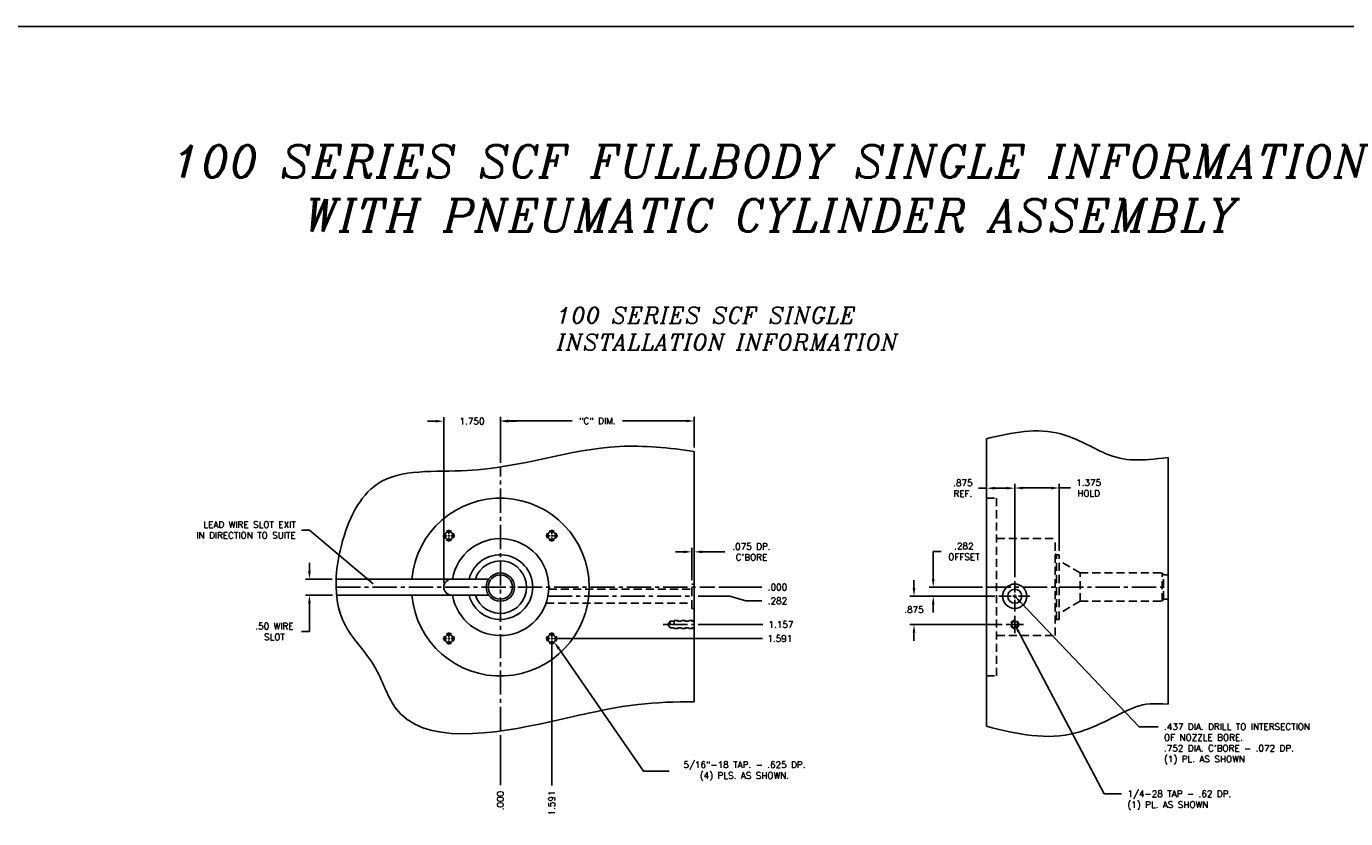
# Model space of a CAD drawing. Extents: x -79 to 56, y -28 to 58.
# Tile 7 of 23: x -38 to 3, y -10 to 15. Entities that reach past the tile are written whole.
import ezdxf

# ---------------------------------------------------------------- set-up
doc = ezdxf.new("R2010")
doc.units = 0
doc.header["$MEASUREMENT"] = 0
for name, pattern in [('CENTER2', [1.125, 0.75, -0.125, 0.125, -0.125]), ('HIDDEN', [0.375, 0.25, -0.125]), ('HIDDEN2', [0.1875, 0.125, -0.0625])]:
    doc.linetypes.add(name, pattern=pattern)
doc.layers.get('DEFPOINTS').update_dxf_attribs({"linetype": 'CONTINUOUS'})
for name, color, linetype in [('BORE_HIDDEN', 1, 'HIDDEN'), ('CP_TAPS_CENTER', 1, 'CENTER2'), ('CP_TAPS_HIDDEN', 1, 'HIDDEN2'), ('CP_TAPS_SOLID', 1, 'CONTINUOUS'), ('DIMENSIONS', 4, 'CONTINUOUS'), ('DSCV_BORE_CENTER', 22, 'CENTER2'), ('DSCV_BORE_SOLID', 1, 'CONTINUOUS'), ('NP_SHAPE_SOLID', 6, 'CONTINUOUS'), ('SCV200_BORE_TAPS_SOLID', 1, 'CONTINUOUS')]:
    doc.layers.add(name, color=color, linetype=linetype)
doc.styles.add('ITALIC', font='italic.shx')
doc.styles.add('ROMANS', font='romans.shx')
doc.dimstyles.new('CATALOG', dxfattribs={"dimscale": 2, "dimtxt": 0.1, "dimasz": 0.125, "dimexe": 0.0625, "dimexo": 0.0625, "dimgap": 0.09, "dimtad": 0, "dimtih": 1, "dimtoh": 1, "dimdec": 3, "dimzin": 4, "dimdsep": 46, "dimtxsty": 'ROMANS', "dimcen": 0, "dimclrd": 256, "dimclre": 256, "dimclrt": 256, "dimadec": 0, "dimazin": 0, "dimtfac": 0.7, "dimtdec": 3, "dimtofl": 0, "dimtmove": 0, "dimatfit": 3, "dimfxl": 1, "dimtolj": 1, "dimtzin": 4, "dimlwd": -1, "dimlwe": -1, "dimarcsym": 0})

# ---------------------------------------------------------------- blocks, each defined once
blk = doc.blocks.new('*D88')
at = {"layer": 'DEFPOINTS', "color": 0}
for p in [(-17.313, 2.61), (-17.313, 1.668), (-23.313, 1.185)]:
    blk.add_point(p, dxfattribs=at)
at = {"layer": 'DIMENSIONS'}
for p, q in [((-23.313, 1.31), (-23.313, 2.735)), ((-23.063, 2.61), (-21.088, 2.61)), ((-17.563, 2.61), (-19.538, 2.61)), ((-17.313, 1.793), (-17.313, 2.735))]:
    blk.add_line(p, q, dxfattribs=at)
for points in [[(-23.063, 2.651), (-23.063, 2.568), (-23.313, 2.61)], [(-17.563, 2.651), (-17.563, 2.568), (-17.313, 2.61)]]:
    blk.add_solid(points, dxfattribs=at)
at = {"layer": 'DIMENSIONS', "insert": (-20.313, 2.61), "char_height": 0.2, "attachment_point": 5, "style": 'ROMANS'}
blk.add_mtext('\\A1;"C" DIM.', dxfattribs=at)
blk = doc.blocks.new('*D89')
at = {"layer": 'DEFPOINTS', "color": 0}
for p in [(-21.722, -4.121), (-21.651, -4.224)]:
    blk.add_point(p, dxfattribs=at)
at = {"layer": 'DIMENSIONS'}
for p, q in [((-18.882, -8.224), (-21.508, -4.429)), ((-18.094, -8.224), (-18.882, -8.224))]:
    blk.add_line(p, q, dxfattribs=at)
blk.add_solid([(-21.474, -4.405), (-21.543, -4.453), (-21.651, -4.224)], dxfattribs=at)
at = {"layer": 'DIMENSIONS', "insert": (-15.762, -8.224), "char_height": 0.2, "attachment_point": 5, "style": 'ROMANS'}
blk.add_mtext('\\A1;5/16"-18 TAP. - .625 DP.\\P(4) PLS. AS SHOWN.', dxfattribs=at)
blk = doc.blocks.new('*D91')
at = {"layer": 'DEFPOINTS', "color": 0}
for p in [(-28.393, -2.28), (-29.22, -2.78), (-28.38, -2.78)]:
    blk.add_point(p, dxfattribs=at)
at = {"layer": 'DIMENSIONS'}
for p, q in [((-29.22, -2.03), (-29.22, -1.78)), ((-28.518, -2.28), (-29.345, -2.28)), ((-28.505, -2.78), (-29.345, -2.78)), ((-29.22, -3.03), (-29.22, -3.904)), ((-29.22, -3.904), (-29.47, -3.904))]:
    blk.add_line(p, q, dxfattribs=at)
for points in [[(-29.262, -2.03), (-29.179, -2.03), (-29.22, -2.28)], [(-29.262, -3.03), (-29.179, -3.03), (-29.22, -2.78)]]:
    blk.add_solid(points, dxfattribs=at)
at = {"layer": 'DIMENSIONS', "insert": (-30.303, -3.904), "char_height": 0.2, "attachment_point": 5, "style": 'ROMANS'}
blk.add_mtext('\\A1;.50 WIRE\\PSLOT', dxfattribs=at)
blk = doc.blocks.new('*D126')
at = {"layer": 'DEFPOINTS', "color": 0}
for p in [(-23.313, -2.53), (-16.678, -2.53), (-15.217, -2.53)]:
    blk.add_point(p, dxfattribs=at)
at = {"layer": 'DIMENSIONS'}
blk.add_line((-16.553, -2.53), (-15.217, -2.53), dxfattribs=at)
at = {"layer": 'DIMENSIONS', "insert": (-14.737, -2.53), "char_height": 0.2, "attachment_point": 5, "style": 'ROMANS'}
blk.add_mtext('\\A1;.000 ', dxfattribs=at)
blk = doc.blocks.new('*D127')
at = {"layer": 'DEFPOINTS', "color": 0}
for p in [(-23.313, -2.53), (-21.722, -4.121), (-15.202, -4.121)]:
    blk.add_point(p, dxfattribs=at)
at = {"layer": 'DIMENSIONS'}
blk.add_line((-21.597, -4.121), (-15.202, -4.121), dxfattribs=at)
at = {"layer": 'DIMENSIONS', "insert": (-14.665, -4.121), "char_height": 0.2, "attachment_point": 5, "style": 'ROMANS'}
blk.add_mtext('\\A1;1.591 ', dxfattribs=at)
blk = doc.blocks.new('*D128')
at = {"layer": 'DEFPOINTS', "color": 0}
for p in [(-23.313, -2.53), (-17.313, -3.687), (-15.195, -3.687)]:
    blk.add_point(p, dxfattribs=at)
at = {"layer": 'DIMENSIONS'}
blk.add_line((-17.188, -3.687), (-15.195, -3.687), dxfattribs=at)
at = {"layer": 'DIMENSIONS', "insert": (-14.629, -3.687), "char_height": 0.2, "attachment_point": 5, "style": 'ROMANS'}
blk.add_mtext('\\A1;1.157 ', dxfattribs=at)
blk = doc.blocks.new('*D129')
at = {"layer": 'DEFPOINTS', "color": 0}
for p in [(-23.313, -2.53), (-17.313, -2.812), (-15.217, -2.955)]:
    blk.add_point(p, dxfattribs=at)
at = {"layer": 'DIMENSIONS'}
for p, q in [((-17.188, -2.812), (-16.217, -2.812)), ((-16.217, -2.812), (-15.717, -2.955)), ((-15.717, -2.955), (-15.217, -2.955))]:
    blk.add_line(p, q, dxfattribs=at)
at = {"layer": 'DIMENSIONS', "insert": (-14.737, -2.955), "char_height": 0.2, "attachment_point": 5, "style": 'ROMANS'}
blk.add_mtext('\\A1;.282 ', dxfattribs=at)
blk = doc.blocks.new('*D130')
at = {"layer": 'DEFPOINTS', "color": 0}
for p in [(-23.313, -2.53), (-23.313, -6.981), (-23.313, -8.656)]:
    blk.add_point(p, dxfattribs=at)
at = {"layer": 'DIMENSIONS'}
blk.add_line((-23.313, -7.106), (-23.313, -8.656), dxfattribs=at)
at = {"layer": 'DIMENSIONS', "insert": (-23.313, -9.136), "char_height": 0.2, "attachment_point": 5, "rotation": 90, "style": 'ROMANS'}
blk.add_mtext('\\A1;.000 ', dxfattribs=at)
blk = doc.blocks.new('*D131')
at = {"layer": 'DEFPOINTS', "color": 0}
for p in [(-23.313, -2.53), (-21.722, -4.121), (-21.722, -8.67)]:
    blk.add_point(p, dxfattribs=at)
at = {"layer": 'DIMENSIONS'}
blk.add_line((-21.722, -4.246), (-21.722, -8.67), dxfattribs=at)
at = {"layer": 'DIMENSIONS', "insert": (-21.722, -9.207), "char_height": 0.2, "attachment_point": 5, "rotation": 90, "style": 'ROMANS'}
blk.add_mtext('\\A1;1.591 ', dxfattribs=at)
blk = doc.blocks.new('*D132')
at = {"layer": 'DEFPOINTS', "color": 0}
for p in [(-23.313, 2.602), (-23.313, 1.185), (-25.063, -2.53)]:
    blk.add_point(p, dxfattribs=at)
at = {"layer": 'DIMENSIONS'}
for p, q in [((-25.313, 2.602), (-25.563, 2.602)), ((-25.063, -2.405), (-25.063, 2.727)), ((-23.313, 1.31), (-23.313, 2.727)), ((-23.063, 2.602), (-22.813, 2.602))]:
    blk.add_line(p, q, dxfattribs=at)
for points in [[(-25.313, 2.644), (-25.313, 2.56), (-25.063, 2.602)], [(-23.063, 2.644), (-23.063, 2.56), (-23.313, 2.602)]]:
    blk.add_solid(points, dxfattribs=at)
at = {"layer": 'DIMENSIONS', "insert": (-24.188, 2.602), "char_height": 0.2, "attachment_point": 5, "style": 'ROMANS'}
blk.add_mtext('\\A1;1.750 ', dxfattribs=at)
blk = doc.blocks.new('*D133')
at = {"layer": 'DEFPOINTS', "color": 0}
for p in [(-17.388, -1.44), (-17.388, -2.436), (-17.313, -2.436)]:
    blk.add_point(p, dxfattribs=at)
at = {"layer": 'DIMENSIONS'}
for p, q in [((-17.638, -1.44), (-17.888, -1.44)), ((-17.388, -2.311), (-17.388, -1.315)), ((-17.313, -2.311), (-17.313, -1.315)), ((-17.063, -1.44), (-16.364, -1.44))]:
    blk.add_line(p, q, dxfattribs=at)
for points in [[(-17.638, -1.398), (-17.638, -1.482), (-17.388, -1.44)], [(-17.063, -1.398), (-17.063, -1.482), (-17.313, -1.44)]]:
    blk.add_solid(points, dxfattribs=at)
at = {"layer": 'DIMENSIONS', "insert": (-15.542, -1.44), "char_height": 0.2, "attachment_point": 5, "style": 'ROMANS'}
blk.add_mtext("\\A1;.075 DP.\\PC'BORE", dxfattribs=at)
blk = doc.blocks.new('*D134')
at = {"layer": 'DEFPOINTS', "color": 0}
for p in [(-7.396, 0.536), (-6.021, -1.529), (-7.396, -2.345)]:
    blk.add_point(p, dxfattribs=at)
at = {"layer": 'DIMENSIONS'}
for p, q in [((-7.396, -2.22), (-7.396, 0.661)), ((-7.146, 0.536), (-6.271, 0.536)), ((-6.021, -1.404), (-6.021, 0.661)), ((-6.021, 0.536), (-5.674, 0.536))]:
    blk.add_line(p, q, dxfattribs=at)
for points in [[(-7.146, 0.577), (-7.146, 0.494), (-7.396, 0.536)], [(-6.271, 0.577), (-6.271, 0.494), (-6.021, 0.536)]]:
    blk.add_solid(points, dxfattribs=at)
at = {"layer": 'DIMENSIONS', "insert": (-5.109, 0.536), "char_height": 0.2, "attachment_point": 5, "style": 'ROMANS'}
blk.add_mtext('\\A1;1.375 \\PHOLD', dxfattribs=at)
blk = doc.blocks.new('*D135')
at = {"layer": 'DEFPOINTS', "color": 0}
for p in [(-9.918, -2.812), (-8.271, -2.53), (-7.888, -2.812)]:
    blk.add_point(p, dxfattribs=at)
at = {"layer": 'DIMENSIONS'}
for p, q in [((-9.918, -2.28), (-9.918, -1.428)), ((-9.918, -1.428), (-9.668, -1.428)), ((-8.396, -2.53), (-10.043, -2.53)), ((-8.013, -2.812), (-10.043, -2.812)), ((-9.918, -3.062), (-9.918, -3.312))]:
    blk.add_line(p, q, dxfattribs=at)
for points in [[(-9.96, -2.28), (-9.877, -2.28), (-9.918, -2.53)], [(-9.96, -3.062), (-9.877, -3.062), (-9.918, -2.812)]]:
    blk.add_solid(points, dxfattribs=at)
at = {"layer": 'DIMENSIONS', "insert": (-8.969, -1.428), "char_height": 0.2, "attachment_point": 5, "style": 'ROMANS'}
blk.add_mtext('\\A1;.282 \\POFFSET', dxfattribs=at)
blk = doc.blocks.new('*D136')
at = {"layer": 'DEFPOINTS', "color": 0}
for p in [(-7.888, -2.812), (-10.514, -3.687), (-7.662, -3.687)]:
    blk.add_point(p, dxfattribs=at)
at = {"layer": 'DIMENSIONS'}
for p, q in [((-10.514, -2.562), (-10.514, -2.312)), ((-8.013, -2.812), (-10.639, -2.812)), ((-7.787, -3.687), (-10.639, -3.687)), ((-10.514, -3.937), (-10.514, -4.187))]:
    blk.add_line(p, q, dxfattribs=at)
for points in [[(-10.555, -2.562), (-10.472, -2.562), (-10.514, -2.812)], [(-10.555, -3.937), (-10.472, -3.937), (-10.514, -3.687)]]:
    blk.add_solid(points, dxfattribs=at)
at = {"layer": 'DIMENSIONS', "insert": (-10.514, -3.23), "char_height": 0.2, "attachment_point": 5, "style": 'ROMANS'}
blk.add_mtext('\\A1;.875 ', dxfattribs=at)
blk = doc.blocks.new('*D95')
at = {"layer": 'DEFPOINTS', "color": 0}
for p in [(-8.271, 0.53), (-8.271, 0.22), (-7.396, -2.345)]:
    blk.add_point(p, dxfattribs=at)
at = {"layer": 'DIMENSIONS'}
for p, q in [((-8.271, 0.53), (-8.521, 0.53)), ((-8.271, 0.345), (-8.271, 0.655)), ((-7.646, 0.53), (-8.021, 0.53)), ((-7.396, -2.22), (-7.396, 0.655))]:
    blk.add_line(p, q, dxfattribs=at)
for points in [[(-8.021, 0.572), (-8.021, 0.488), (-8.271, 0.53)], [(-7.646, 0.572), (-7.646, 0.488), (-7.396, 0.53)]]:
    blk.add_solid(points, dxfattribs=at)
at = {"layer": 'DIMENSIONS', "insert": (-9.001, 0.53), "char_height": 0.2, "attachment_point": 5, "style": 'ROMANS'}
blk.add_mtext('\\A1;.875 \\PREF.', dxfattribs=at)

msp = doc.modelspace()

# ---------------------------------------------------------------- linework, layer by layer
at = {"layer": 'BORE_HIDDEN'}
for p, q in [((-8.2707, 0.2202), (-7.9577, 0.2202)), ((-7.9577, -5.2798), (-7.9577, 0.2202)), ((-7.9577, -1.0298), (-6.1457, -1.0298)), ((-6.1457, -4.0298), (-6.1457, -1.0298)), ((-6.1007, -1.5293), (-6.1457, -1.5033)), ((-6.1007, -1.5293), (-6.0207, -1.5293)), ((-6.1007, -3.5303), (-6.1007, -1.5293)), ((-6.0207, -3.5303), (-6.0207, -1.5293)), ((-5.3707, -2.0923), (-6.0207, -1.7171)), ((-17.3879, -2.4358), (-17.3129, -2.4358)), ((-17.3879, -3.1878), (-17.3879, -2.4358)), ((-5.3707, -2.0923), (-2.8316, -2.0923)), ((-5.3707, -2.9673), (-5.3707, -2.0923)), ((-2.8316, -2.9673), (-2.8316, -2.0923)), ((-2.7957, -2.1546), (-2.8316, -2.0923)), ((-2.7957, -2.1546), (-2.6457, -2.1546)), ((-2.7957, -2.9051), (-2.7957, -2.1546)), ((-21.8142, -2.5933), (-17.3879, -2.5933)), ((-21.8989, -3.0303), (-17.3879, -3.0303)), ((-17.3879, -3.1878), (-17.3129, -3.1878)), ((-5.3707, -2.9673), (-6.0207, -3.3426)), ((-5.3707, -2.9673), (-2.8316, -2.9673)), ((-2.7957, -2.9051), (-2.8316, -2.9673)), ((-2.7957, -2.9051), (-2.6457, -2.9051)), ((-6.1007, -3.5303), (-6.1457, -3.5563)), ((-6.1007, -3.5303), (-6.0207, -3.5303)), ((-7.9577, -4.0298), (-6.1457, -4.0298)), ((-8.2707, -5.2798), (-7.9577, -5.2798))]:
    msp.add_line(p, q, dxfattribs=at)
at = {"layer": 'CP_TAPS_CENTER'}
for p, q in [((-7.3957, -3.6868), (-7.3957, -3.4208)), ((-18.2766, -3.6868), (-17.3129, -3.6868)), ((-7.3957, -3.6868), (-7.6617, -3.6868)), ((-7.3957, -3.6868), (-7.3957, -3.9528)), ((-7.3957, -3.6868), (-7.1297, -3.6868))]:
    msp.add_line(p, q, dxfattribs=at)
at = {"layer": 'CP_TAPS_HIDDEN'}
for p, q in [((-18.0579, -3.5848), (-18.1259, -3.6868)), ((-18.0579, -3.5848), (-17.3129, -3.5848)), ((-18.0579, -3.5848), (-18.0579, -3.7888)), ((-17.9329, -3.5618), (-17.3129, -3.5618)), ((-17.9329, -3.5618), (-17.9329, -3.8118)), ((-18.1259, -3.6868), (-18.0579, -3.7888)), ((-18.0579, -3.7888), (-17.3129, -3.7888)), ((-17.9329, -3.8118), (-17.3129, -3.8118))]:
    msp.add_line(p, q, dxfattribs=at)
msp.add_circle((-7.3957, -3.6868), 0.125, dxfattribs=at)
at = {"layer": 'CP_TAPS_SOLID'}
msp.add_circle((-7.3957, -3.6868), 0.102, dxfattribs=at)
at = {"layer": 'DIMENSIONS'}
msp.add_line((-78.7978, 14.815), (55.7108, 14.815), dxfattribs=at)
at = {"layer": 'DSCV_BORE_CENTER'}
for p, q in [((-23.3129, -6.9814), (-23.3129, 1.1848)), ((-28.395, -2.5298), (-16.6776, -2.5298)), ((-21.8396, -2.8118), (-17.3129, -2.8118)), ((-8.2707, -2.5298), (-2.6457, -2.5298))]:
    msp.add_line(p, q, dxfattribs=at)
at = {"layer": 'DSCV_BORE_SOLID'}
for p, q in [((-28.3928, -2.2798), (-23.6719, -2.2798)), ((-7.3957, -2.6978), (-7.3957, -2.3448)), ((-28.3796, -2.7798), (-23.6719, -2.7798)), ((-7.5097, -2.8118), (-7.8884, -2.8118)), ((-7.3387, -2.8118), (-7.4527, -2.8118)), ((-7.3957, -2.7548), (-7.3957, -2.8688)), ((-7.2817, -2.8118), (-6.9265, -2.8118)), ((-7.3957, -2.9265), (-7.3957, -3.2867))]:
    msp.add_line(p, q, dxfattribs=at)
for centre, radius in [((-23.3129, -2.5298), 0.4375), ((-23.3129, -2.5298), 0.3752), ((-7.3957, -2.8118), 0.376), ((-7.3957, -2.8118), 0.2185)]:
    msp.add_circle(centre, radius, dxfattribs=at)
for centre, radius, start, end in [((-23.3129, -2.5298), 2.75, 185.21591, 174.78409), ((-23.3129, -2.5298), 1.5, 189.59407, 170.40593), ((-23.3129, -2.5298), 1.0005, 194.47012, 165.52988), ((-23.3129, -2.5298), 0.8125, 197.92021, 162.07979), ((-24.8129, -2.5298), 0.25, 90, 270)]:
    msp.add_arc(centre, radius, start, end, dxfattribs=at)
at = {"layer": 'NP_SHAPE_SOLID'}
for p, q in [((-8.2707, 2.0588), (-8.2707, -6.8324)), ((-17.3129, -6.0738), (-17.3129, 1.6679)), ((-2.6457, -6.1499), (-2.6457, 1.4813))]:
    msp.add_line(p, q, dxfattribs=at)
for points, knots in [([(-8.2707, 2.0588), (-7.479, 2.2589), (-6.1631, 2.5076), (-4.2524, 1.3076), (-3.5048, 1.3812), (-2.6457, 1.4813)], [0.408585, 0.408585, 0.408585, 0.408585, 2.7344558, 4.3147383, 6.8244536, 6.8244536, 6.8244536, 6.8244536]), ([(-17.3129, 1.6679), (-18.0925, 1.7758), (-20.4597, 2.0244), (-23.5211, 0.8222), (-27.2317, 1.2362), (-28.4293, -1.3101), (-28.5029, -3.5831), (-27.1123, -4.8645), (-26.3527, -7.5667), (-22.2308, -6.8544), (-19.4123, -6.1242), (-17.9024, -6.077), (-17.3129, -6.0738)], [0.6627253, 0.6627253, 0.6627253, 0.6627253, 2.9893644, 7.7645372, 10.5673684, 12.7728509, 15.2563215, 16.828227, 18.2150379, 23.0361226, 25.8193025, 27.5671629, 27.5671629, 27.5671629, 27.5671629]), ([(-8.2707, -6.8324), (-7.3236, -7.0939), (-5.6401, -7.4104), (-3.7119, -6.1324), (-3.1239, -6.1254), (-2.6457, -6.1499)], [0.7492918, 0.7492918, 0.7492918, 0.7492918, 3.5507136, 5.7909235, 7.2049622, 7.2049622, 7.2049622, 7.2049622])]:
    msp.add_open_spline(points, degree=3, knots=knots, dxfattribs=at)
at = {"layer": 'SCV200_BORE_TAPS_SOLID'}
for p, q in [((-24.9039, -0.8826), (-24.9039, -0.7545)), ((-21.7219, -0.8826), (-21.7219, -0.7545)), ((-24.9601, -0.9388), (-25.0883, -0.9388)), ((-24.8758, -0.9388), (-24.932, -0.9388)), ((-24.9039, -0.9107), (-24.9039, -0.967)), ((-24.9039, -0.9951), (-24.9039, -1.1232)), ((-24.8476, -0.9388), (-24.7195, -0.9388)), ((-21.7781, -0.9388), (-21.9063, -0.9388)), ((-21.75, -0.9388), (-21.6938, -0.9388)), ((-21.7219, -0.9107), (-21.7219, -0.967)), ((-21.7219, -0.9951), (-21.7219, -1.1232)), ((-21.6656, -0.9388), (-21.5375, -0.9388)), ((-24.9039, -4.0646), (-24.9039, -3.9365)), ((-21.7219, -4.0646), (-21.7219, -3.9365)), ((-24.9601, -4.1208), (-25.0883, -4.1208)), ((-24.8758, -4.1208), (-24.932, -4.1208)), ((-24.9039, -4.149), (-24.9039, -4.0927)), ((-24.9039, -4.1771), (-24.9039, -4.3052)), ((-24.8476, -4.1208), (-24.7195, -4.1208)), ((-21.7781, -4.1208), (-21.9063, -4.1208)), ((-21.75, -4.1208), (-21.6938, -4.1208)), ((-21.7219, -4.149), (-21.7219, -4.0927)), ((-21.7219, -4.1771), (-21.7219, -4.3052)), ((-21.6656, -4.1208), (-21.5375, -4.1208))]:
    msp.add_line(p, q, dxfattribs=at)
for centre in [(-24.9039, -0.9388), (-21.7219, -0.9388), (-24.9039, -4.1208), (-21.7219, -4.1208)]:
    msp.add_circle(centre, 0.125, dxfattribs=at)
for centre, start, end in [((-24.9039, -0.9388), 60.00001, 119.99999), ((-21.7219, -0.9388), 60.00001, 119.99999), ((-24.9039, -0.9388), 149.99993, 209.99992), ((-24.9039, -0.9388), 240, 300), ((-24.9039, -0.9388), 330, 30), ((-21.7219, -0.9388), 150, 210), ((-21.7219, -0.9388), 240, 300), ((-21.7219, -0.9388), 330.00008, 30.00007), ((-24.9039, -4.1208), 150.00008, 210.00007), ((-24.9039, -4.1208), 60, 120), ((-24.9039, -4.1208), 330, 30), ((-21.7219, -4.1208), 150, 210), ((-21.7219, -4.1208), 60, 120), ((-21.7219, -4.1208), 329.99993, 29.99992), ((-24.9039, -4.1208), 240.00001, 299.99999), ((-21.7219, -4.1208), 240.00001, 299.99999)]:
    msp.add_arc(centre, 0.1562, start, end, dxfattribs=at)

# ---------------------------------------------------------------- texts
at = {"layer": 'DIMENSIONS', "style": 'ITALIC'}
for s, insert, char_height, width, attachment_point in [('100 SERIES SCF FULLBODY SINGLE INFORMATION\\PWITH PNEUMATIC CYLINDER ASSEMBLY', (-14.7077, 11.1375), 1, 48.2857, 2), ('100 SERIES SCF SINGLE\\PINSTALLATION INFORMATION', (-21.565, 6.1293), 0.5, 35.1429, 1)]:
    msp.add_mtext(s, dxfattribs=dict(at, insert=insert, char_height=char_height, width=width, attachment_point=attachment_point))
at = {"layer": 'DIMENSIONS', "char_height": 0.2, "style": 'ROMANS'}
for s, insert, attachment_point in [('LEAD WIRE SLOT EXIT\\PIN DIRECTION TO SUITE', (-29.644, -0.7635), 6), (".437 DIA. DRILL TO INTERSECTION\\POF NOZZLE BORE.\\P.752 DIA. C'BORE - .072 DP.\\P(1) PL. AS SHOWN", (-2.7782, -6.7477), 1), ('1/4-28 TAP - .62 DP.\\P(1) PL. AS SHOWN', (-3.9117, -8.8247), 1)]:
    msp.add_mtext(s, dxfattribs=dict(at, insert=insert, attachment_point=attachment_point))

# ---------------------------------------------------------------- dimensions: what is measured, and where the dimension line sits
at = {"layer": 'DIMENSIONS'}
for base, p1, p2, text, picture, middle in [((-17.3129, 2.6097), (-23.3129, 1.1848), (-17.3129, 1.6679), '"C" DIM.', '*D88', (-20.3129, 2.6097)), ((-8.2707, 0.5299), (-7.3957, -2.3448), (-8.2707, 0.2202), '<>\\PREF.', '*D95', (-9.0007, 0.5299))]:
    dim = msp.add_linear_dim(base=base, p1=p1, p2=p2, text=text, dimstyle='CATALOG', override={"dimpost": ' '}, dxfattribs=at)
    dim.commit()
    dim.dimension.update_dxf_attribs({"geometry": picture, "text_midpoint": middle})
dim = msp.add_linear_dim(base=(-23.3129, 2.6019), p1=(-25.0629, -2.5298), p2=(-23.3129, 1.1848), dimstyle='CATALOG', override={"dimpost": ' '}, dxfattribs=at)
dim.commit()
dim.dimension.update_dxf_attribs({"geometry": '*D132', "text_midpoint": (-24.1879, 2.6019)})
for base, p1, p2, text, picture, middle in [((-7.3957, 0.5356), (-6.0207, -1.5293), (-7.3957, -2.3448), '<>\\PHOLD', '*D134', (-5.1085, 0.5356)), ((-17.3879, -1.4399), (-17.3129, -2.4358), (-17.3879, -2.4358), "<>DP.\\PC'BORE", '*D133', (-15.5416, -1.4399))]:
    dim = msp.add_linear_dim(base=base, p1=p1, p2=p2, text=text, dimstyle='CATALOG', override={"dimpost": ' '}, dxfattribs=at)
    dim.commit()
    dim.dimension.update_dxf_attribs({"geometry": picture, "text_midpoint": middle, "dimtype": 160})
for base, p1, p2, text, override, picture, middle in [((-9.9182, -2.8118), (-8.2707, -2.5298), (-7.8884, -2.8118), '<>\\POFFSET', {"dimpost": ' '}, '*D135', (-8.9692, -1.4275)), ((-29.2203, -2.7798), (-28.3928, -2.2798), (-28.3796, -2.7798), '<>WIRE\\PSLOT', {"dimdec": 2, "dimpost": ' '}, '*D91', (-30.3027, -3.9035))]:
    dim = msp.add_linear_dim(base=base, p1=p1, p2=p2, angle=90, text=text, dimstyle='CATALOG', override=override, dxfattribs=at)
    dim.commit()
    dim.dimension.update_dxf_attribs({"geometry": picture, "text_midpoint": middle, "dimtype": 160})
for feature_location, offset, dtype, origin, picture, middle in [((-16.6775625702, -2.5298302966), (1.4609607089, 0), 0, (-23.3128903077, -2.5298302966), '*D126', (-14.7366018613, -2.5298302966)), ((-23.3128903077, -6.9814438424), (0, -1.6741392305), 1, (-23.3128903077, -2.5298302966), '*D130', (-23.3128903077, -9.1355830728)), ((-21.7219, -4.1208), (6.5196, 0), 0, (-23.3129, -2.5298), '*D127', (-14.6652, -4.1208)), ((-17.3129, -3.6868), (2.1177, 0), 0, (-23.3129, -2.5298), '*D128', (-14.6295, -3.6868)), ((-17.3129, -2.8118), (2.0963, -0.1431), 0, (-23.3129, -2.5298), '*D129', (-14.7366, -2.9549)), ((-21.7219, -4.1208), (0, -4.549), 1, (-23.3129, -2.5298), '*D131', (-21.7219, -9.207))]:
    dim = msp.add_ordinate_dim(feature_location=feature_location, offset=offset, dtype=dtype, origin=origin, dimstyle='CATALOG', override={"dimpost": ' '}, dxfattribs=at)
    dim.commit()
    dim.dimension.update_dxf_attribs({"geometry": picture, "text_midpoint": middle})
dim = msp.add_linear_dim(base=(-10.5138, -3.6868), p1=(-7.8884, -2.8118), p2=(-7.6617, -3.6868), angle=90, dimstyle='CATALOG', override={"dimpost": ' '}, dxfattribs=at)
dim.commit()
dim.dimension.update_dxf_attribs({"geometry": '*D136', "text_midpoint": (-10.5138, -3.2305), "dimtype": 160})
dim = msp.add_radius_dim(center=(-21.7219, -4.1208), mpoint=(-21.6508, -4.2236), text='5/16"-18 TAP. - .625 DP.\\P(4) PLS. AS SHOWN.', dimstyle='CATALOG', override={"dimpost": ' '}, dxfattribs=at)
dim.commit()
dim.dimension.update_dxf_attribs({"geometry": '*D89', "text_midpoint": (-15.7618, -8.224), "dimtype": 164})

# ---------------------------------------------------------------- leaders
at = {"layer": 'DIMENSIONS', "annotation_type": 0, "has_hookline": 1, "hookline_direction": 1, "text_width": 3.5048}
msp.add_leader([(-27.2435, -2.4281), (-29.214, -0.7635), (-29.464, -0.7635)], dimstyle='CATALOG', dxfattribs=at)
at = {"layer": 'DIMENSIONS', "annotation_type": 0, "has_hookline": 1, "hookline_direction": 1}
for points, text_width in [([(-7.3957, -2.8118), (-3.5507, -6.8508), (-2.9582, -6.8477)], 5.1333), ([(-7.3957, -3.6868), (-4.6276, -8.9288), (-4.0917, -8.9247)], 3.6667)]:
    msp.add_leader(points, dimstyle='CATALOG', override={"dimgap": 0.09, "dimtad": 0}, dxfattribs=dict(at, text_width=text_width))

doc.saveas('drawing.dxf')
